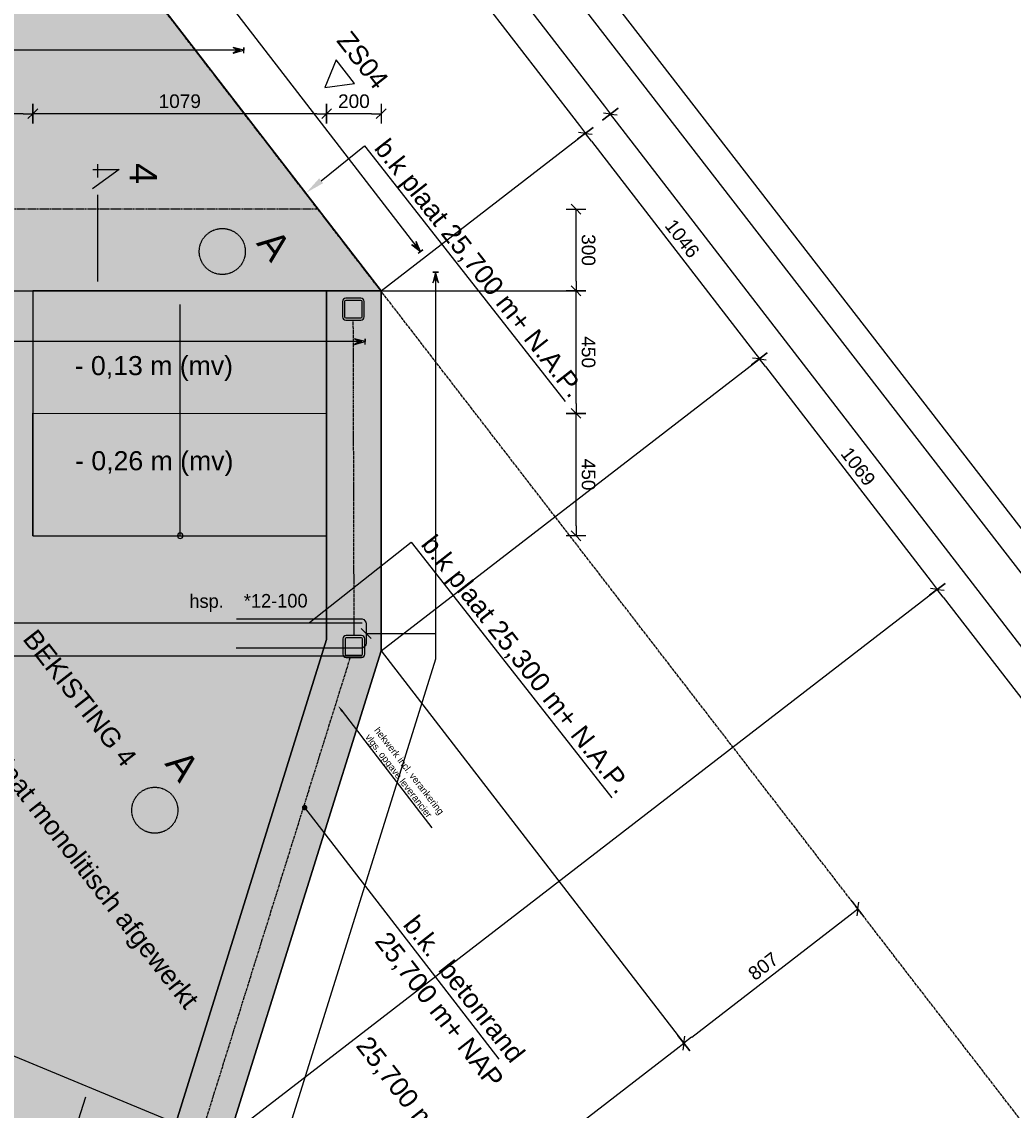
# Model space of a CAD drawing. Header units: millimetres. Extents: x -15755 to 202330, y -109616 to 54271.
# Tile 9 of 25: x 69509 to 73150, y -51620 to -47623. Entities that reach past the tile are written whole.
import ezdxf
from ezdxf import colors
from ezdxf.entities.mleader import LeaderData, LeaderLine
from ezdxf.math import Vec2, Vec3

# ---------------------------------------------------------------- set-up
doc = ezdxf.new("R2010")
doc.units = ezdxf.units.MM
doc.header["$LTSCALE"] = 0.5
for name, pattern in [('CENTER', [50.8, 31.75, -6.35, 6.35, -6.35]), ('CENTER2', [28.575, 19.05, -3.175, 3.175, -3.175]), ('DASHED2', [9.525, 6.35, -3.175]), ('HIDDEN2', [4.7625, 3.175, -1.5875]), ('PHANTOM2', [31.75, 15.875, -3.175, 3.175, -3.175, 3.175, -3.175])]:
    doc.linetypes.add(name, pattern=pattern)
for name, color, linetype in [('alg-arcering-beton-grijs', 254, 'Continuous'), ('alg-arcering-beton-rood', 13, 'Continuous'), ('alg-maatlijn', 1, 'Continuous'), ('alg-maatlijnen', 252, 'Continuous'), ('alg-stramien', 1, 'CENTER2'), ('alg-tekst', 7, 'Continuous'), ('beton-aanzicht', 7, 'Continuous'), ('beton-hidden', 7, 'HIDDEN2'), ('leuning', 4, 'PHANTOM2'), ('MX-T0-DRSAANDUIDING', 6, 'CENTER'), ('mx-t4-detail-schema', 1, 'Continuous'), ('MX-T4-NET-BOVEN-SCHEMA', 1, 'Continuous'), ('staal-doorsnede-ref', 4, 'Continuous'), ('stoeprand', 3, 'Continuous'), ('wap-balk-staaf', 6, 'Continuous'), ('wap-boven-net', 1, 'Continuous')]:
    doc.layers.add(name, color=color, linetype=linetype)
doc.layers.add('O_L_MARKERING', color=7, linetype='Continuous', lineweight=20)
doc.styles.add('arial', font='arial.ttf')
doc.styles.add('isor', font='arial.ttf')
doc.styles.add('Revittext_I', font='txt', dxfattribs={"height": 2.5})
doc.styles.get("Standard").update_dxf_attribs({"font": 'arial.ttf'})
doc.dimstyles.new('DIM_A_1', dxfattribs={"dimtxt": 2.5, "dimasz": 1.8, "dimexe": 2.5, "dimexo": 1.5, "dimgap": 1, "dimtad": 1, "dimdec": 0, "dimrnd": 0.5, "dimdsep": 46, "dimtxsty": 'arial', "dimblk1": 'MXT0MS3', "dimblk2": 'MXT0MS3', "dimsah": 1, "dimcen": 0.1, "dimse1": 1, "dimse2": 1, "dimclrd": 256, "dimclre": 256, "dimclrt": 7, "dimadec": 0, "dimazin": 0, "dimtfac": 1, "dimtdec": 0, "dimtix": 1, "dimtmove": 2, "dimatfit": 3, "dimldrblk": 'MXT0MS3', "dimfxl": 1, "dimtolj": 1, "dimtzin": 0, "dimarcsym": 0})
doc.dimstyles.new('DIM_A_1 copy', dxfattribs={"dimtxt": 2.5, "dimasz": 1.8, "dimexe": 2.5, "dimexo": 1.5, "dimgap": 1, "dimtad": 4, "dimdec": 0, "dimrnd": 0.5, "dimdsep": 46, "dimtxsty": 'arial', "dimblk1": 'MXT0MS3', "dimblk2": 'MXT0MS3', "dimsah": 1, "dimcen": 0.1, "dimse1": 1, "dimse2": 1, "dimclrd": 256, "dimclre": 256, "dimclrt": 7, "dimadec": 0, "dimazin": 0, "dimtfac": 1, "dimtdec": 0, "dimtix": 1, "dimtmove": 2, "dimatfit": 3, "dimldrblk": 'MXT0MS3', "dimfxl": 1, "dimtolj": 1, "dimtzin": 0, "dimarcsym": 0})

# ---------------------------------------------------------------- blocks, each defined once
blk = doc.blocks.new('MXT0MS3')
for p, q in [((-1, 0), (0, 0)), ((0, 0), (-0.5, -0.5)), ((0, 1), (0, -1)), ((0, 0), (0.5, 0.5))]:
    blk.add_line(p, q)
blk = doc.blocks.new('*D162')
at = {"layer": 'alg-maatlijn', "lineweight": -2, "transparency": 16777216}
blk.add_line((69784.8, -45707.2), (71556.7, -48003.9), dxfattribs=at)
at = {"layer": 'Defpoints', "color": 0, "transparency": 16777216}
for p in [(69760.9, -45680.2), (71578.7, -48032.4), (71202.4, -48322.7)]:
    blk.add_point(p, dxfattribs=at)
at = {"layer": 'alg-maatlijn', "lineweight": -2, "transparency": 16777216, "xscale": 36, "yscale": 36, "zscale": 36}
for p, rotation in [((69762.9, -45678.7), 127.6490671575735), ((71578.7, -48032.4), 307.6490671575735)]:
    blk.add_blockref('MXT0MS3', p, dxfattribs=dict(at, rotation=rotation))
at = {"layer": 'alg-maatlijn', "color": 7, "transparency": 16777216, "insert": (70706.8, -46827.7), "char_height": 50, "attachment_point": 5, "rotation": 307.6491, "style": 'arial'}
blk.add_mtext('\\A1;2973', dxfattribs=at)
blk = doc.blocks.new('*D163')
at = {"layer": 'alg-maatlijn', "lineweight": -2, "transparency": 16777216}
blk.add_line((71600.7, -48060.9), (72195.7, -48832.2), dxfattribs=at)
at = {"layer": 'Defpoints', "color": 0, "transparency": 16777216}
for p in [(71202.4, -48322.7), (72215, -48862.7), (72217.7, -48860.7)]:
    blk.add_point(p, dxfattribs=at)
at = {"layer": 'alg-maatlijn', "lineweight": -2, "transparency": 16777216, "xscale": 36, "yscale": 36, "zscale": 36}
for p, rotation in [((71578.7, -48032.4), 127.6490671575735), ((72217.7, -48860.7), 307.6490671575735)]:
    blk.add_blockref('MXT0MS3', p, dxfattribs=dict(at, rotation=rotation))
at = {"layer": 'alg-maatlijn', "color": 7, "transparency": 16777216, "insert": (71934.2, -48418.7), "char_height": 50, "attachment_point": 5, "rotation": 307.6491, "style": 'arial'}
blk.add_mtext('\\A1;1046', dxfattribs=at)
blk = doc.blocks.new('*D164')
at = {"layer": 'alg-maatlijn', "lineweight": -2, "transparency": 16777216}
blk.add_line((72239.6, -48889.2), (72848.6, -49678.5), dxfattribs=at)
at = {"layer": 'Defpoints', "color": 0, "transparency": 16777216}
for p in [(72215, -48862.7), (72899.1, -49685), (72870.6, -49707)]:
    blk.add_point(p, dxfattribs=at)
at = {"layer": 'alg-maatlijn', "lineweight": -2, "transparency": 16777216, "xscale": 36, "yscale": 36, "zscale": 36}
for p, rotation in [((72217.7, -48860.7), 127.6490671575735), ((72870.6, -49707), 307.6490671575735)]:
    blk.add_blockref('MXT0MS3', p, dxfattribs=dict(at, rotation=rotation))
at = {"layer": 'alg-maatlijn', "color": 7, "transparency": 16777216, "insert": (72580.2, -49256), "char_height": 50, "attachment_point": 5, "rotation": 307.6491, "style": 'arial'}
blk.add_mtext('\\A1;1069', dxfattribs=at)
blk = doc.blocks.new('*D165')
at = {"layer": 'alg-maatlijn', "lineweight": -2, "transparency": 16777216}
blk.add_line((64835.7, -39101.9), (71648.6, -47933), dxfattribs=at)
at = {"layer": 'Defpoints', "color": 0, "transparency": 16777216}
for p in [(64172.3, -39568.3), (71670.6, -47961.5), (71029.2, -48456.3)]:
    blk.add_point(p, dxfattribs=at)
at = {"layer": 'alg-maatlijn', "lineweight": -2, "transparency": 16777216, "xscale": 36, "yscale": 36, "zscale": 36}
for p, rotation in [((64813.8, -39073.4), 127.6490671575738), ((71670.6, -47961.5), 307.6490671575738)]:
    blk.add_blockref('MXT0MS3', p, dxfattribs=dict(at, rotation=rotation))
at = {"layer": 'alg-maatlijn', "color": 7, "transparency": 16777216, "insert": (68278.2, -43489.6), "char_height": 50, "attachment_point": 5, "rotation": 307.6491, "style": 'arial'}
blk.add_mtext('\\A1;11226', dxfattribs=at)
blk = doc.blocks.new('sn-1')
at = {"layer": 'MX-T0-DRSAANDUIDING'}
for p, q in [((-13.16, -0.96), (-13.16, 3.9)), ((-13.16, 3.9), (-9.59, -0.98)), ((7.39, 0), (-14.12, 0))]:
    blk.add_line(p, q, dxfattribs=at)
at = {"layer": 'MX-T0-DRSAANDUIDING', "style": 'isor'}
blk.add_attdef('DSN', (-14.35, 5.85), '', height=5, dxfattribs=at)
blk = doc.blocks.new('*D188')
at = {"layer": 'alg-maatlijn', "lineweight": -2, "transparency": 16777216}
blk.add_line((72892.6, -49735.5), (77031.2, -55100.2), dxfattribs=at)
at = {"layer": 'Defpoints', "color": 0, "transparency": 16777216}
for p in [(72513.3, -49982.6), (77053.2, -55128.7), (76696, -55404.3)]:
    blk.add_point(p, dxfattribs=at)
at = {"layer": 'alg-maatlijn', "lineweight": -2, "transparency": 16777216, "xscale": 36, "yscale": 36, "zscale": 36}
for p, rotation in [((72870.6, -49707), 127.6490671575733), ((77053.2, -55128.7), 307.6490671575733)]:
    blk.add_blockref('MXT0MS3', p, dxfattribs=dict(at, rotation=rotation))
at = {"layer": 'alg-maatlijn', "color": 7, "transparency": 16777216, "insert": (74998, -52390), "char_height": 50, "attachment_point": 5, "rotation": 307.6491, "style": 'arial'}
blk.add_mtext('\\A1;6848', dxfattribs=at)
blk = doc.blocks.new('*D191')
at = {"layer": 'alg-maatlijn', "lineweight": -2, "transparency": 16777216}
blk.add_line((77123.2, -55029.3), (71692.6, -47990), dxfattribs=at)
at = {"layer": 'Defpoints', "color": 0, "transparency": 16777216}
for p in [(71670.6, -47961.5), (71221.4, -48308), (76696, -55404.3)]:
    blk.add_point(p, dxfattribs=at)
at = {"layer": 'alg-maatlijn', "lineweight": -2, "transparency": 16777216, "xscale": 36, "yscale": 36, "zscale": 36}
for p, rotation in [((71670.6, -47961.5), 127.6490671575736), ((77145.2, -55057.8), 307.6490671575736)]:
    blk.add_blockref('MXT0MS3', p, dxfattribs=dict(at, rotation=rotation))
at = {"layer": 'alg-maatlijn', "color": 7, "transparency": 16777216, "insert": (74444, -51481.8), "char_height": 50, "attachment_point": 5, "rotation": 307.6491, "style": 'arial'}
blk.add_mtext('\\A1;8963', dxfattribs=at)
blk = doc.blocks.new('*D204')
at = {"layer": 'alg-maatlijn', "lineweight": -2, "transparency": 16777216}
blk.add_line((70760.7, -52283.9), (71911.9, -51395.7), dxfattribs=at)
at = {"layer": 'Defpoints', "color": 0, "transparency": 16777216}
for p in [(71644.6, -50990.3), (71940.4, -51373.7), (70436.4, -51922.4)]:
    blk.add_point(p, dxfattribs=at)
at = {"layer": 'alg-maatlijn', "lineweight": -2, "transparency": 16777216, "xscale": 36, "yscale": 36, "zscale": 36}
for p, rotation in [((71940.4, -51373.7), 37.64906715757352), ((70732.2, -52305.9), 217.6490671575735)]:
    blk.add_blockref('MXT0MS3', p, dxfattribs=dict(at, rotation=rotation))
at = {"layer": 'alg-maatlijn', "color": 7, "transparency": 16777216, "insert": (71308.5, -51803.8), "char_height": 50, "attachment_point": 5, "rotation": 37.6491, "style": 'arial'}
blk.add_mtext('\\A1;1526', dxfattribs=at)
blk = doc.blocks.new('*D205')
at = {"layer": 'alg-maatlijn', "lineweight": -2, "transparency": 16777216}
blk.add_line((71969, -51351.8), (72550.7, -50902.9), dxfattribs=at)
at = {"layer": 'Defpoints', "color": 0, "transparency": 16777216}
for p in [(72579.2, -50880.9), (72579.2, -50880.9), (71644.6, -50990.3)]:
    blk.add_point(p, dxfattribs=at)
at = {"layer": 'alg-maatlijn', "lineweight": -2, "transparency": 16777216, "xscale": 36, "yscale": 36, "zscale": 36}
for p, rotation in [((72579.2, -50880.9), 37.64906715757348), ((71940.4, -51373.7), 217.6490671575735)]:
    blk.add_blockref('MXT0MS3', p, dxfattribs=dict(at, rotation=rotation))
at = {"layer": 'alg-maatlijn', "color": 7, "transparency": 16777216, "insert": (72232, -51091.3), "char_height": 50, "attachment_point": 5, "rotation": 37.6491, "style": 'arial'}
blk.add_mtext('\\A1;807', dxfattribs=at)
blk = doc.blocks.new('*D210')
at = {"layer": 'alg-maatlijn', "lineweight": -2, "transparency": 16777216}
blk.add_line((70792.9, -47960.3), (70664.8, -47960.3), dxfattribs=at)
at = {"layer": 'Defpoints', "color": 0, "transparency": 16777216}
for p in [(70628.8, -47960.3), (70628.8, -48530.1), (70828.9, -48530.1)]:
    blk.add_point(p, dxfattribs=at)
at = {"layer": 'alg-maatlijn', "lineweight": -2, "transparency": 16777216, "xscale": 36, "yscale": 36, "zscale": 36, "rotation": 180}
blk.add_blockref('MXT0MS3', (70628.8, -47960.3), dxfattribs=at)
at = {"layer": 'alg-maatlijn', "lineweight": -2, "transparency": 16777216, "xscale": 36, "yscale": 36, "zscale": 36}
blk.add_blockref('MXT0MS3', (70828.9, -47960.3), dxfattribs=at)
at = {"layer": 'alg-maatlijn', "color": 7, "transparency": 16777216, "insert": (70728.8, -47914.7), "char_height": 50, "attachment_point": 5, "style": 'arial'}
blk.add_mtext('\\A1;200', dxfattribs=at)
blk = doc.blocks.new('*D211')
at = {"layer": 'alg-maatlijn', "lineweight": -2, "transparency": 16777216}
blk.add_line((70592.8, -47960.3), (69586.2, -47960.3), dxfattribs=at)
at = {"layer": 'Defpoints', "color": 0, "transparency": 16777216}
for p in [(69550.2, -47960.3), (69550.2, -48530.4), (70628.8, -48530.1)]:
    blk.add_point(p, dxfattribs=at)
at = {"layer": 'alg-maatlijn', "lineweight": -2, "transparency": 16777216, "xscale": 36, "yscale": 36, "zscale": 36, "rotation": 180}
blk.add_blockref('MXT0MS3', (69550.2, -47960.3), dxfattribs=at)
at = {"layer": 'alg-maatlijn', "lineweight": -2, "transparency": 16777216, "xscale": 36, "yscale": 36, "zscale": 36}
blk.add_blockref('MXT0MS3', (70628.8, -47960.3), dxfattribs=at)
at = {"layer": 'alg-maatlijn', "color": 7, "transparency": 16777216, "insert": (70089.5, -47914.7), "char_height": 50, "attachment_point": 5, "style": 'arial'}
blk.add_mtext('\\A1;1079', dxfattribs=at)
blk = doc.blocks.new('*D212')
at = {"layer": 'alg-maatlijn', "lineweight": -2, "transparency": 16777216}
blk.add_line((69514.2, -47960.3), (67001.4, -47960.3), dxfattribs=at)
at = {"layer": 'Defpoints', "color": 0, "transparency": 16777216}
for p in [(66965.4, -47960.3), (69550.2, -48530.4), (66965.4, -48979.4)]:
    blk.add_point(p, dxfattribs=at)
at = {"layer": 'alg-maatlijn', "lineweight": -2, "transparency": 16777216, "xscale": 36, "yscale": 36, "zscale": 36, "rotation": 180}
blk.add_blockref('MXT0MS3', (66965.4, -47960.3), dxfattribs=at)
at = {"layer": 'alg-maatlijn', "lineweight": -2, "transparency": 16777216, "xscale": 36, "yscale": 36, "zscale": 36}
blk.add_blockref('MXT0MS3', (69550.2, -47960.3), dxfattribs=at)
at = {"layer": 'alg-maatlijn', "color": 7, "transparency": 16777216, "insert": (68257.8, -47914.7), "char_height": 50, "attachment_point": 5, "style": 'arial'}
blk.add_mtext('\\A1;2585', dxfattribs=at)
blk = doc.blocks.new('*D213')
at = {"layer": 'alg-maatlijn', "lineweight": -2, "transparency": 16777216}
blk.add_line((71544.5, -49474.4), (71544.5, -49096.9), dxfattribs=at)
at = {"layer": 'Defpoints', "color": 0, "transparency": 16777216}
for p in [(70628.6, -49060.9), (71544.5, -49060.9), (70628.6, -49510.4)]:
    blk.add_point(p, dxfattribs=at)
at = {"layer": 'alg-maatlijn', "lineweight": -2, "transparency": 16777216, "xscale": 36, "yscale": 36, "zscale": 36}
for p, rotation in [((71544.5, -49060.9), 90.00016129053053), ((71544.5, -49510.4), 270.0001612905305)]:
    blk.add_blockref('MXT0MS3', p, dxfattribs=dict(at, rotation=rotation))
at = {"layer": 'alg-maatlijn', "color": 7, "transparency": 16777216, "insert": (71590, -49285.6), "char_height": 50, "attachment_point": 5, "rotation": 270.0002, "style": 'arial'}
blk.add_mtext('\\A1;450', dxfattribs=at)
blk = doc.blocks.new('*D214')
at = {"layer": 'alg-maatlijn', "lineweight": -2, "transparency": 16777216}
blk.add_line((71544.5, -49024.9), (71544.5, -48646.9), dxfattribs=at)
at = {"layer": 'Defpoints', "color": 0, "transparency": 16777216}
for p in [(70828.9, -48610.9), (71544.5, -48610.9), (70628.6, -49060.9)]:
    blk.add_point(p, dxfattribs=at)
at = {"layer": 'alg-maatlijn', "lineweight": -2, "transparency": 16777216, "xscale": 36, "yscale": 36, "zscale": 36}
for p, rotation in [((71544.5, -48610.9), 90.00014184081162), ((71544.5, -49060.9), 270.0001418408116)]:
    blk.add_blockref('MXT0MS3', p, dxfattribs=dict(at, rotation=rotation))
at = {"layer": 'alg-maatlijn', "color": 7, "transparency": 16777216, "insert": (71590, -48835.9), "char_height": 50, "attachment_point": 5, "rotation": 270.0001, "style": 'arial'}
blk.add_mtext('\\A1;450', dxfattribs=at)
blk = doc.blocks.new('*D215')
at = {"layer": 'alg-maatlijn', "lineweight": -2, "transparency": 16777216}
blk.add_line((71544.5, -48574.9), (71544.5, -48346.9), dxfattribs=at)
at = {"layer": 'Defpoints', "color": 0, "transparency": 16777216}
for p in [(70628.8, -48310.9), (71544.5, -48310.9), (70628.8, -48610.9)]:
    blk.add_point(p, dxfattribs=at)
at = {"layer": 'alg-maatlijn', "lineweight": -2, "transparency": 16777216, "xscale": 36, "yscale": 36, "zscale": 36}
for p, rotation in [((71544.5, -48310.9), 90), ((71544.5, -48610.9), 270)]:
    blk.add_blockref('MXT0MS3', p, dxfattribs=dict(at, rotation=rotation))
at = {"layer": 'alg-maatlijn', "color": 7, "transparency": 16777216, "insert": (71590, -48460.9), "char_height": 50, "attachment_point": 5, "rotation": 270, "style": 'arial'}
blk.add_mtext('\\A1;300', dxfattribs=at)
blk = doc.blocks.new('*U502')
for p, q in [((28, 40), (-28, 40)), ((-40, 28), (-40, -28)), ((-32, 28), (-32, -28)), ((28, 32), (-28, 32)), ((32, -28), (32, 28)), ((40, -28), (40, 28)), ((-28, -32), (28, -32)), ((-28, -40), (28, -40))]:
    blk.add_line(p, q)
for centre, radius, start, end in [((-28, 28), 12, 90, 180), ((28, 28), 12, 360, 90), ((-28, 28), 4, 90, 180), ((28, 28), 4, 0, 90), ((-28, -28), 12, 180, 270), ((-28, -28), 4, 180, 270), ((28, -28), 12, 270, 0), ((28, -28), 4, 270, 0)]:
    blk.add_arc(centre, radius, start, end)
at = {"layer": 'Defpoints', "linetype": 'Continuous'}
blk.add_point((0, 0), dxfattribs=at)

msp = doc.modelspace()

# ---------------------------------------------------------------- hatches: boundary and pattern name
at = {"layer": 'alg-arcering-beton-grijs'}
h = msp.add_hatch(color=256, dxfattribs=at)
h.dxf.hatch_style = 1
h.paths.add_polyline_path([(63971.98, -39722.79), (63813.73, -39845.09), (64650.2, -41703.91), (65655.74, -41901.41), (65654.61, -41899.94)])
h.paths.add_polyline_path([(69014.82, -46258.12), (66212.99, -46761), (66215.5, -46769.15), (66818.56, -48612.06), (70828.83, -48610.88)])
edge = h.paths.add_edge_path()
edge.add_arc((68436.15, -53021.95), 350, 0, 360)
h.paths.add_polyline_path([(70074.5, -51666.94), (67464.18, -50585.07), (68219.11, -56430.68), (69898.15, -56956.38), (69238.65, -53634.96)])
at = {"layer": 'alg-arcering-beton-rood', "true_color": 0x8c4546}
h = msp.add_hatch(color=15, dxfattribs=at)
h.dxf.hatch_style = 1
h.paths.add_polyline_path([(70828.49, -49891.64), (70828.83, -48610.88), (66818.56, -48612.06), (67464.18, -50585.07), (70074.5, -51666.94)])
h.paths.add_polyline_path([(70074.5, -51666.94), (69238.65, -53634.96), (69898.2, -56956.63), (69898.2, -56956.63)])
h.paths.add_polyline_path([(70828.86, -48610.88), (70828.83, -48610.88), (70828.49, -49891.64), (70074.5, -51666.94), (69898.21, -56956.39), (69899.04, -56956.66), (70098.09, -56963.29), (70273.15, -51710.83), (70828.48, -49932.38)])

# ---------------------------------------------------------------- linework, layer by layer
at = {"color": 1, "linetype": 'ByBlock', "lineweight": -2}
msp.add_lwpolyline([(70089.64, -48660.65), (70089.56, -49510.34)], dxfattribs=at)
msp.add_lwpolyline([(70081.07, -49510.34, 1), (70101.07, -49510.34, 1)], format="xyb", close=True, dxfattribs=at)
at = {"color": 1}
msp.add_solid([(70097.98, -48660.65), (70089.62, -48610.65), (70081.31, -48660.65)], dxfattribs=at)
at = {"layer": 'alg-maatlijn'}
msp.add_line((70547.91, -50508.46), (71260.63, -51432.31), dxfattribs=at)
msp.add_lwpolyline([(70621.77, -47864.26), (70731.19, -47849.56), (70663.75, -47762.15)], close=True, dxfattribs=at)
at = {"layer": 'alg-maatlijn', "const_width": 10}
msp.add_lwpolyline([(70542.91, -50508.46, 1), (70552.91, -50508.46, 1)], format="xyb", close=True, dxfattribs=at)
at = {"layer": 'alg-maatlijnen'}
for p, q in [((70828.86, -48610.88), (71576.03, -48034.46)), ((70828.86, -48610.88), (71580.46, -48610.87)), ((70828.48, -49932.38), (72215.01, -48862.72)), ((70273.15, -51710.83), (72899.07, -49685.01)), ((70828.48, -49932.38), (71940.04, -51373.21))]:
    msp.add_line(p, q, dxfattribs=at)
at = {"layer": 'alg-stramien'}
msp.add_line((77865.22, -57732.78), (63194.5, -38716.18), dxfattribs=at)
at = {"layer": 'beton-aanzicht'}
for p, q in [((69013.69, -46256.66), (70828.86, -48610.88)), ((66818.56, -48612.06), (70828.83, -48610.88)), ((70628.83, -48610.82), (70628.49, -49891.59)), ((70828.86, -48610.88), (70628.83, -48610.82)), ((69550.15, -49510.8), (69550.15, -49060.57)), ((69550.15, -49510.8), (69550.15, -49510.8)), ((70628.49, -49891.59), (70074.5, -51666.94)), ((67464.18, -50585.07), (70074.5, -51666.94))]:
    msp.add_line(p, q, dxfattribs=at)
at = {"layer": 'beton-aanzicht', "linetype": 'DASHED2'}
msp.add_line((70597.52, -48310.88), (66720, -48310.88), dxfattribs=at)
at = {"layer": 'beton-aanzicht', "flags": 128}
for points in [[(69550.21, -48610.8), (69550.15, -49510.8)], [(70628.83, -48610.88), (69550.21, -48610.88)], [(69550.18, -49060.3), (70628.59, -49060.87)], [(69550.15, -49510.3), (70628.83, -49510.38)]]:
    msp.add_lwpolyline(points, dxfattribs=at)
at = {"layer": 'beton-aanzicht', "color": 4, "flags": 128}
msp.add_lwpolyline([(70828.86, -48610.88), (70828.48, -49932.38), (70273.15, -51710.83), (70098.2, -56959.96), (69898.2, -56956.63), (70074.5, -51666.94), (70628.49, -49891.64), (70628.83, -48610.88)], dxfattribs=at)
at = {"layer": 'beton-hidden'}
for centre in [(70245.61, -48466.32), (69997.82, -50518.24)]:
    msp.add_circle(centre, 84.5, dxfattribs=at)
at = {"layer": 'leuning'}
for p, q in [((70729.82, -49877.14), (70726.66, -48718.04)), ((70173.66, -51693.96), (70715.99, -49957.11))]:
    msp.add_line(p, q, dxfattribs=at)
at = {"layer": 'mx-t4-detail-schema'}
for p, q in [((71028.89, -48542.73), (71018.53, -48581.37)), ((71028.89, -48555.19), (71018.53, -48581.37)), ((71018.53, -48581.37), (71028.89, -48563.44)), ((71039.25, -48542.74), (71018.54, -48542.73)), ((71018.54, -48542.73), (71028.89, -48542.73)), ((71039.24, -48581.37), (71028.89, -48542.73)), ((71028.89, -48542.73), (71039.25, -48542.74)), ((71039.24, -48581.37), (71028.89, -48555.19)), ((71028.89, -48563.44), (71039.24, -48581.37)), ((71028.89, -48563.44), (71039.24, -48581.37)), ((70773.75, -49868.92), (71028.5, -49869))]:
    msp.add_line(p, q, dxfattribs=at)
for points in [[(70965.26, -48472.98), (70981.65, -48460.33), (70973.46, -48466.65), (70958.05, -48429.74), (70960.81, -48450.26), (70941.65, -48442.39), (70973.46, -48466.65), (70958.05, -48429.74), (70965.84, -48456.79), (70941.65, -48442.39), (70960.81, -48450.26), (70958.05, -48429.74), (70960.81, -48450.26), (65833.88, -41804.59), (65853.03, -41812.46), (65821.23, -41788.2), (65829.43, -41781.87), (65813.03, -41794.52), (65821.23, -41788.2), (65836.64, -41825.11), (65833.88, -41804.59), (65853.03, -41812.46), (65828.84, -41798.06), (65836.64, -41825.11)], [(70324.23, -47737.88), (70324.23, -47717.18), (70324.23, -47727.53), (70285.59, -47717.18), (70303.52, -47727.53), (70285.59, -47737.88), (70324.23, -47727.53), (70285.59, -47717.18), (70311.77, -47727.53), (70285.59, -47737.88), (70303.52, -47727.53), (70285.59, -47717.18), (70303.52, -47727.53), (66330.85, -47727.13), (66348.78, -47716.77), (66310.14, -47727.13), (66310.14, -47716.77), (66310.14, -47737.48), (66310.14, -47727.13), (66348.78, -47737.48), (66330.85, -47727.13), (66348.78, -47716.77), (66322.6, -47727.13), (66348.78, -47737.48)], [(71028.89, -48542.73), (71028.48, -49962.89), (70489.87, -51687.78)], [(70769.62, -48807.67), (70769.62, -48786.96), (70769.62, -48797.31), (70730.98, -48786.96), (70748.91, -48797.31), (70730.98, -48807.67), (70769.62, -48797.31), (70730.98, -48786.96), (70757.16, -48797.31), (70730.98, -48807.67), (70748.91, -48797.31), (70730.98, -48786.96), (70748.91, -48797.31), (66911.47, -48796.91), (66929.4, -48786.55), (66890.76, -48796.91), (66890.76, -48786.55), (66890.76, -48807.26), (66890.76, -48796.91), (66929.4, -48807.26), (66911.47, -48796.91), (66929.4, -48786.55), (66903.22, -48796.91), (66929.4, -48807.26)]]:
    msp.add_lwpolyline(points, dxfattribs=at)
at = {"layer": 'MX-T4-NET-BOVEN-SCHEMA'}
msp.add_line((70755.14, -49850.31), (70792.17, -49887.33), dxfattribs=at)
for points in [[(69751.02, -49831.23), (69652.84, -49831.23), (69701.93, -49880.32), (69652.84, -49831.23)], [(69654.11, -49951.23), (69752.29, -49951.23), (69703.2, -49902.14), (69752.29, -49951.23)]]:
    msp.add_solid(points, dxfattribs=at)
at = {"layer": 'O_L_MARKERING', "color": 4}
msp.add_line((70628.83, -48610.88), (70828.86, -48610.93), dxfattribs=at)
at = {"layer": 'stoeprand', "flags": 128}
for points in [[(60852.97, -33561.19), (73823.75, -50317.57), (76620.68, -53917.48), (79016.84, -56555.21), (82229.57, -59439.66), (84051.15, -61249.47)], [(89970.41, -71653.77), (83122.22, -62620.17), (80151.46, -59348.53), (78165.85, -57535.57), (76356.02, -55607.66), (75629.69, -54785.23), (74529.01, -53354.05), (71705.58, -56094.09), (71674.75, -56727.32), (71478.06, -56823.91), (71253.3, -64673.88), (71881.3, -64881.88), (71933.3, -67133.88), (71296.3, -67635.88), (69670.3, -68327.88), (69553.3, -67305.88), (69583.3, -64326.88), (69708.22, -60578.61), (69977.29, -60587.58), (70273.15, -51710.83), (70828.48, -49932.38), (70828.63, -49040.79), (70828.86, -48610.88), (63194.5, -38716.18)]]:
    msp.add_lwpolyline(points, dxfattribs=at)
at = {"layer": 'stoeprand'}
msp.add_lwpolyline([(60773.9, -33622.4), (67259.29, -42000.59), (73744.73, -50378.85), (76544.07, -53981.87), (78946.25, -56626.22), (82160.88, -59512.38), (83977.85, -61317.61), (84953.72, -62454.45), (85776.13, -63511.45), (86599.97, -64570.29), (91295.94, -70621.43)], dxfattribs=at)
at = {"layer": 'wap-balk-staaf'}
for p, q in [((70759.31, -49831.23), (67308.2, -49831.23)), ((67308.2, -49951.24), (70759.31, -49951.24)), ((69742.78, -51571.5), (68235.03, -56387.15))]:
    msp.add_line(p, q, dxfattribs=at)
msp.add_lwpolyline([(70298.35, -49814.84), (70753.75, -49814.84, -0.3081791), (70772.36, -49827.51, -0.0940312), (70773.75, -49834.84), (70773.75, -49903, -0.4142136), (70753.75, -49923), (70296.85, -49923)], format="xyb", dxfattribs=at)

# ---------------------------------------------------------------- block references
at = {"xscale": 20, "yscale": 20, "zscale": 20, "rotation": 270.002372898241}
msp.add_blockref('sn-1', (69789.11, -48428.22), dxfattribs=at).add_auto_attribs({'DSN': '4'})
at = {"layer": 'staal-doorsnede-ref', "color": 4}
for p in [(70726.66, -48678.04), (70728.48, -49917.11)]:
    msp.add_blockref('*U502', p, dxfattribs=at)

# ---------------------------------------------------------------- texts
at = {"layer": 'alg-tekst', "char_height": 70, "attachment_point": 1, "rotation": 308, "style": 'arial'}
for s, insert, width in [('ZS04', (70717.29, -47649.56), 1171.3676), ('BEKISTING 4', (69565.03, -49846.83), 1171.3676), ('betonplaat monolitisch afgewerkt', (69288.4, -50088.46), 1738.3996), ('\\pxi-3,l4,t4;b.k.^Ibetonrand', (70918.33, -50841.2), 1123.1929), ('25,700 m+ NAP', (70857.17, -50957), 1123.1929), ('25,700 m+ N.A.P.', (70788.37, -51340.63), 1738.3996)]:
    msp.add_mtext(s, dxfattribs=dict(at, insert=insert, width=width))
at = {"layer": 'alg-tekst', "char_height": 70, "attachment_point": 1}
for s, width, insert in [('- 0,13 m (mv)', 1100.7538, (69703.68, -48850.36)), ('\\pxi0.02195;- 0,26 m (mv)', 1120.4589, (69703.68, -49199.7))]:
    msp.add_mtext_dynamic_manual_height_columns(s, width=width, gutter_width=12.5, heights=[0], dxfattribs=dict(at, insert=insert))
at = {"layer": 'wap-balk-staaf', "style": 'arial'}
for p in [(70368.11, -48436.79), (70031.84, -50347.98)]:
    msp.add_text('A', height=100, rotation=308, dxfattribs=at).set_placement(p)
at = {"layer": 'wap-boven-net', "color": 7, "insert": (70124.85, -49790.32), "char_height": 50, "width": 1041.5605, "attachment_point": 7, "rotation": 0.22202, "line_spacing_factor": 0.931288, "style": 'Revittext_I'}
msp.add_mtext('hsp.^I*12-100', dxfattribs=at)

# ---------------------------------------------------------------- dimensions: what is measured, and where the dimension line sits
at = {"layer": 'alg-maatlijn'}
for p1, p2, distance, dimstyle, picture, middle in [((64172.28, -39568.26), (71029.16, -48456.35), 810.18, 'DIM_A_1', '*D165', (68278.24, -43489.62)), ((70828.86, -48530.06), (70628.83, -48530.06), -569.8, 'DIM_A_1', '*D210', (70728.84, -47914.73)), ((76695.98, -55404.32), (71221.41, -48308.03), -567.37, 'DIM_A_1', '*D191', (74443.98, -51481.79)), ((70628.83, -48610.88), (70628.83, -48310.88), -915.63, 'DIM_A_1 copy', '*D215', (71590.01, -48460.88)), ((70628.59, -49510.38), (70628.59, -49060.87), -915.87, 'DIM_A_1', '*D213', (71589.99, -49285.62)), ((72513.3, -49982.62), (76695.98, -55404.32), 451.22, 'DIM_A_1', '*D188', (74997.95, -52390.04)), ((70436.38, -51922.42), (71644.63, -50990.29), -484.29, 'DIM_A_1', '*D204', (71308.51, -51803.75))]:
    dim = msp.add_aligned_dim(p1=p1, p2=p2, distance=distance, dimstyle=dimstyle, dxfattribs=at)
    dim.commit()
    dim.dimension.update_dxf_attribs({"geometry": picture, "text_midpoint": middle})
for base, p1, p2, angle, picture, middle in [((71578.67, -48032.42), (69760.86, -45680.24), (71202.44, -48322.67), 127.64907, '*D162', (70706.83, -46827.74)), ((72217.65, -48860.68), (71202.44, -48322.67), (72215.01, -48862.72), 127.64907, '*D163', (71934.21, -48418.74)), ((71544.46, -48610.87), (70628.59, -49060.87), (70828.86, -48610.88), 270.00014, '*D214', (71589.99, -48835.87)), ((72870.57, -49707), (72215.01, -48862.72), (72899.07, -49685.01), 127.64907, '*D164', (72580.16, -49256.03)), ((72579.23, -50880.94), (71644.63, -50990.29), (72579.23, -50880.94), 217.64907, '*D205', (72232.03, -51091.29))]:
    dim = msp.add_linear_dim(base=base, p1=p1, p2=p2, angle=angle, dimstyle='DIM_A_1', dxfattribs=at)
    dim.commit()
    dim.dimension.update_dxf_attribs({"geometry": picture, "text_midpoint": middle})
for base, p1, p2, picture, middle in [((66965.36, -47960.26), (69550.21, -48530.44), (66965.36, -48979.37), '*D212', (68257.78, -47914.73)), ((69550.21, -47960.26), (70628.83, -48530.06), (69550.21, -48530.44), '*D211', (70089.52, -47914.73))]:
    dim = msp.add_linear_dim(base=base, p1=p1, p2=p2, dimstyle='DIM_A_1', dxfattribs=at)
    dim.commit()
    dim.dimension.update_dxf_attribs({"geometry": picture, "text_midpoint": middle})

# ---------------------------------------------------------------- leaders
ml = msp.add_multileader_mtext('Standard', dxfattribs=at)
ml.set_content('b.k plaat 25,700 m+ N.A.P.', color=7, style='arial')
ml.set_leader_properties(color=1)
ml.build(insert=Vec2(0, 0))
ml.multileader.update_dxf_attribs({"text_left_attachment_type": 5, "text_right_attachment_type": 6, "dogleg_length": 0.36, "arrow_head_size": 70, "scale": 20})
ctx = ml.context
ctx.base_point, ctx.scale, ctx.char_height, ctx.arrow_head_size, ctx.landing_gap_size, ctx.plane_origin, ctx.plane_x_axis, ctx.plane_y_axis = Vec3(70772.27, -48084.36), 20, 70, 70, 20, Vec3(70789.96, -47718.61), Vec3(0.6172314, -0.7867817), Vec3(0.7867817, 0.6172314)
ctx.left_attachment, ctx.right_attachment = 5, 6
notes = []
notes.append((ctx, [(0, (1, 1, 0), (70767.83, -48078.7), (0.6172314, -0.7867817), 7.2, [(0, [(70554.02, -48250.39)], 0, [])])]))
ctx.mtext.insert, ctx.mtext.text_direction, ctx.mtext.rotation, ctx.mtext.flow_direction = Vec3(70855.21, -48044.72), Vec3(0.6172314, -0.7867817), 5.3776079, 5
ml = msp.add_multileader_mtext('Standard', dxfattribs=at)
ml.set_content('b.k plaat 25,300 m+ N.A.P.', color=7, style='arial')
ml.set_leader_properties(color=1)
ml.build(insert=Vec2(0, 0))
ml.multileader.update_dxf_attribs({"text_left_attachment_type": 5, "text_right_attachment_type": 6, "dogleg_length": 0.36, "arrow_head_size": 70, "scale": 20})
ctx = ml.context
ctx.base_point, ctx.scale, ctx.char_height, ctx.arrow_head_size, ctx.landing_gap_size, ctx.plane_origin, ctx.plane_x_axis, ctx.plane_y_axis = Vec3(70944.09, -49539.41), 20, 70, 70, 20, Vec3(70961.77, -49173.66), Vec3(0.6172314, -0.7867817), Vec3(0.7867817, 0.6172314)
ctx.left_attachment, ctx.right_attachment = 5, 6
notes.append((ctx, [(0, (1, 1, 0), (70939.65, -49533.75), (0.6172314, -0.7867817), 7.2, [(0, [(70510.79, -49872.35)], 0, [])])]))
ctx.mtext.insert, ctx.mtext.text_direction, ctx.mtext.rotation, ctx.mtext.flow_direction = Vec3(71027.03, -49499.77), Vec3(0.6172314, -0.7867817), 5.3776079, 5
ml = msp.add_multileader_mtext('Standard', dxfattribs=at)
ml.set_content('hekwerk incl. verankering\\Pvlgs. opgave leverancier', color=7, style='arial')
ml.set_leader_properties(color=1)
ml.build(insert=Vec2(0, 0))
ml.multileader.update_dxf_attribs({"text_left_attachment_type": 5, "text_right_attachment_type": 6, "dogleg_length": 0.36, "arrow_head_size": 25, "scale": 10})
ctx = ml.context
ctx.base_point, ctx.scale, ctx.char_height, ctx.arrow_head_size, ctx.landing_gap_size, ctx.plane_origin, ctx.plane_x_axis, ctx.plane_y_axis = Vec3(70757.03, -50246.91), 10, 25, 25, 10, Vec3(70670.6, -50134.59), Vec3(0.6098513, -0.7925159), Vec3(0.7925159, 0.6098513)
ctx.left_attachment, ctx.right_attachment = 5, 6
notes.append((ctx, [(0, (1, 1, 0), (70754.83, -50244.06), (0.6098513, -0.7925159), 3.6, [(0, [(70670.6, -50134.59)], 0, [])])]))
ctx.mtext.insert, ctx.mtext.text_direction, ctx.mtext.rotation, ctx.mtext.flow_direction = Vec3(70821.79, -50209.69), Vec3(0.6098513, -0.7925159), 5.3682619, 5
for ctx, leaders in notes:
    for number, flags, end, landing, length, lines in leaders:
        leader = LeaderData()
        leader.index, (leader.has_last_leader_line, leader.has_dogleg_vector, leader.attachment_direction) = number, flags
        leader.last_leader_point, leader.dogleg_vector, leader.dogleg_length = Vec3(end), Vec3(landing), length
        for number, points, colour, breaks in lines:
            line = LeaderLine()
            line.index, line.vertices, line.color, line.breaks = number, Vec3.list(points), colors.encode_raw_color(colour), breaks
            leader.lines.append(line)
        ctx.leaders.append(leader)

doc.saveas('drawing.dxf')
